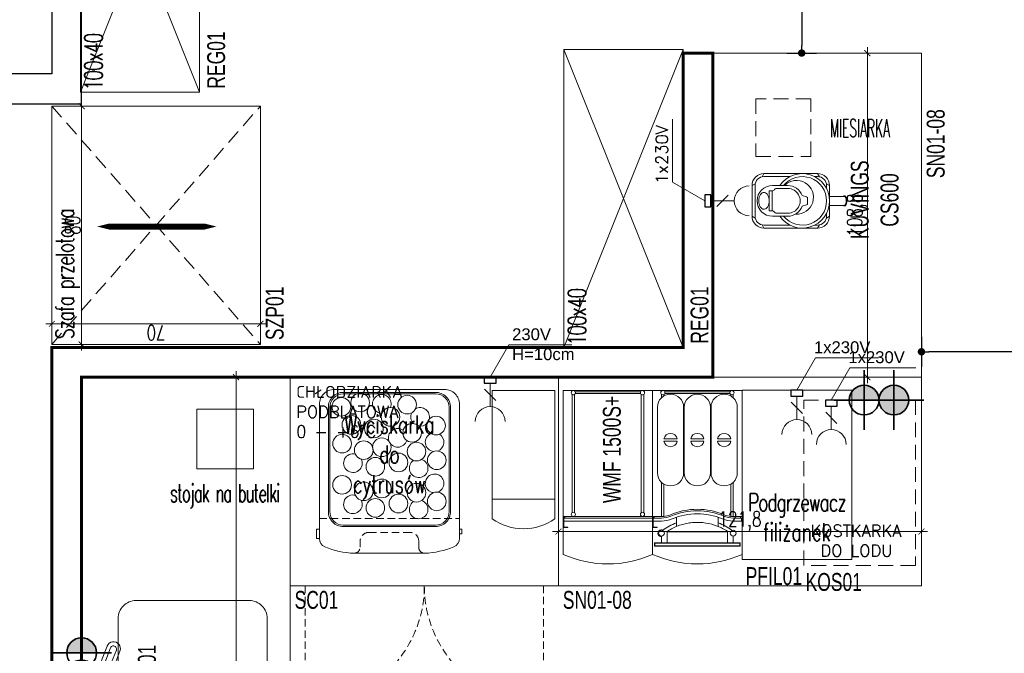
# Model space of a CAD drawing. Header units: millimetres. Extents: x 6161 to 8965, y -9035 to -5431.
# Tile 76 of 256: x 6767 to 7097, y -7390 to -7177. Entities that reach past the tile are written whole.
import ezdxf

# ---------------------------------------------------------------- set-up
doc = ezdxf.new("R2010")
doc.units = ezdxf.units.MM
for name, pattern in [('DASH', [0.75, 0.5, -0.25]), ('DASHED', [19.05, 12.7, -6.35]), ('DASHED2', [0.375, 0.25, -0.125]), ('HIDDEN', [0.375, 0.25, -0.125])]:
    doc.linetypes.add(name, pattern=pattern)
for name, color, linetype in [('02-elementy wyposazenia', 7, 'Continuous'), ('Indeksy_urządzeń_gastronomicznych', 242, 'Continuous'), ('Urządzenia', 100, 'Continuous'), ('Ściany', 7, 'Continuous')]:
    doc.layers.add(name, color=color, linetype=linetype)
for name, color, linetype, lineweight in [('CHLODNICTWO', 94, 'Continuous', 20), ('Instalacje elektryczne', 1, 'Continuous', 20), ('Instalacje Wod-Kan', 92, 'Continuous', 35), ('URZADZENIA GASTRO', 242, 'Continuous', 20)]:
    doc.layers.add(name, color=color, linetype=linetype, lineweight=lineweight)
doc.styles.add('2', font='simplex.shx', dxfattribs={"width": 0.5})
doc.styles.add('Arch-Dim', font='romans.shx', dxfattribs={"width": 0.75})
doc.styles.add('JACEK_07', font='SIMPLEX.SHX', dxfattribs={"width": 0.7})
doc.styles.add('PL_D50', font='GOTHIC.TTF', dxfattribs={"height": 10})
doc.styles.get("Standard").update_dxf_attribs({"font": 'arial.ttf'})
doc.styles.add('text', font='romans.shx')
doc.dimstyles.new('PLANCO D50', dxfattribs={"dimscale": 0.5, "dimtxt": 10, "dimasz": 5, "dimexe": 10, "dimexo": 15, "dimgap": 5, "dimtad": 1, "dimdec": 0, "dimrnd": 0.5, "dimzin": 12, "dimtxsty": 'PL_D50', "dimblk": 'DOT', "dimcen": 1.25, "dimadec": 0, "dimazin": 0, "dimtfac": 1, "dimtdec": 0, "dimtmove": 1, "dimatfit": 3, "dimldrblk": 'DOT', "dimfxl": 0, "dimarcsym": 0})
doc.dimstyles.new('wymiary 10', dxfattribs={"dimscale": 2, "dimtxt": 2.5, "dimasz": 1, "dimexe": 1, "dimexo": 2.5, "dimgap": 0.25, "dimtad": 1, "dimdec": 1, "dimzin": 9, "dimtxsty": 'Arch-Dim', "dimblk": 'ARCHTICK', "dimcen": 1, "dimdle": 1, "dimclrd": 256, "dimclre": 256, "dimclrt": 256, "dimadec": 0, "dimazin": 0, "dimtfac": 1, "dimtdec": 1, "dimtofl": 0, "dimtmove": 1, "dimatfit": 3, "dimldrblk": 'NONE', "dimfxl": 0, "dimtolj": 1, "dimtzin": 0, "dimarcsym": 0})

# ---------------------------------------------------------------- blocks, each defined once
blk = doc.blocks.new('_ArchTick')
at = {"color": 0, "linetype": 'ByBlock', "const_width": 0.15}
blk.add_lwpolyline([(-0.5, -0.5), (0.5, 0.5)], dxfattribs=at)
blk = doc.blocks.new('*D287')
at = {"lineweight": -2, "transparency": 16777216}
for p, q in [((0, -5), (0, -11.99)), ((80, -5), (80, -11.99)), ((-2, -9.99), (82, -9.99))]:
    blk.add_line(p, q, dxfattribs=at)
at = {"layer": 'Defpoints', "color": 0, "transparency": 16777216}
for p in [(0, 0), (80, 0), (80, -9.99)]:
    blk.add_point(p, dxfattribs=at)
at = {"linetype": 'ByBlock', "lineweight": -2, "transparency": 16777216, "xscale": 2, "yscale": 2, "zscale": 2, "rotation": 180}
blk.add_blockref('_ArchTick', (0, -9.99), dxfattribs=at)
at = {"linetype": 'ByBlock', "lineweight": -2, "transparency": 16777216, "xscale": 2, "yscale": 2, "zscale": 2}
blk.add_blockref('_ArchTick', (80, -9.99), dxfattribs=at)
at = {"transparency": 16777216, "insert": (40, -6.99), "char_height": 5, "attachment_point": 5, "style": 'Arch-Dim'}
blk.add_mtext('\\A1;80', dxfattribs=at)
blk = doc.blocks.new('_None', base_point=(2.5, 0))
blk = doc.blocks.new('*D288')
at = {"lineweight": -2, "transparency": 16777216}
for p, q in [((5, 0), (8.91, 0)), ((6.91, 2), (6.91, -72)), ((5, -70), (8.91, -70))]:
    blk.add_line(p, q, dxfattribs=at)
at = {"layer": 'Defpoints', "color": 0, "transparency": 16777216}
for p in [(0, 0), (0, -70), (6.91, -70)]:
    blk.add_point(p, dxfattribs=at)
at = {"linetype": 'ByBlock', "lineweight": -2, "transparency": 16777216, "xscale": 2, "yscale": 2, "zscale": 2}
for p, rotation in [((6.91, 0), 90), ((6.91, -70), 270)]:
    blk.add_blockref('_ArchTick', p, dxfattribs=dict(at, rotation=rotation))
at = {"transparency": 16777216, "insert": (3.91, -35), "char_height": 5, "attachment_point": 5, "rotation": 90, "style": 'Arch-Dim'}
blk.add_mtext('\\A1;70', dxfattribs=at)
blk = doc.blocks.new('Regał kuchnia REG01')
blk.add_lwpolyline([(0, 0), (100, 0), (100, -40), (0, -40), (0, 0), (100, -40), (100, 0), (0, -40)])
at = {"layer": 'Indeksy_urządzeń_gastronomicznych', "color": 242, "insert": (1.22, -42.53, 0), "char_height": 6, "width": 20.4806, "attachment_point": 1, "style": 'JACEK_07'}
blk.add_mtext('{\\fArial|b0|i0|c238|p34;REG01}', dxfattribs=at)
at = {"layer": 'Urządzenia', "color": 242, "insert": (10.16, -4.39), "char_height": 6, "width": 20.3159, "attachment_point": 5, "style": 'JACEK_07'}
blk.add_mtext('{\\T0.9;100x40}', dxfattribs=at)
blk = doc.blocks.new('gn-230')
at = {"layer": 'Instalacje elektryczne'}
for p, q in [((-4, 0), (-19.8, 0)), ((-15.65, -3.75), (-8.15, 3.75))]:
    blk.add_line(p, q, dxfattribs=at)
at = {"layer": 'Instalacje elektryczne', "lineweight": 30}
blk.add_lwpolyline([(-4, -4), (0, -4), (0, 4), (-4, 4)], close=True, dxfattribs=at)
at = {"layer": 'Instalacje elektryczne'}
blk.add_arc((-29.8, 0), 10, 270, 90, dxfattribs=at)
blk = doc.blocks.new('*U285')
blk.add_lwpolyline([(0, 0), (0, -70), (90, -70), (90, 0), (0, 0)], close=True)
at = {"linetype": 'HIDDEN', "ltscale": 10}
for points in [[(5, -70), (5, -110, 0.414214), (45, -70)], [(85, -70), (85, -110, -0.414214), (45, -70)]]:
    blk.add_lwpolyline(points, format="xyb", dxfattribs=at)
at = {"layer": 'Instalacje elektryczne'}
blk.add_lwpolyline([(67.1, 0), (73.35, 10.83), (94.52, 10.83)], dxfattribs=at)
at = {"layer": 'Instalacje elektryczne', "xscale": 0.5, "yscale": 0.5, "zscale": 0.5, "rotation": 90}
blk.add_blockref('gn-230', (67.1, 0), dxfattribs=at)
at = {"color": 242, "insert": (2, -2.95), "char_height": 5, "width": 58.8906, "attachment_point": 1, "style": 'text'}
blk.add_mtext('{\\H0.8x;CHŁODZIARKA PODBLATOWA\\P0 - +6%%DC}', dxfattribs=at)
at = {"layer": 'Indeksy_urządzeń_gastronomicznych', "color": 242, "insert": (1.46, -71.77), "char_height": 6, "width": 20.4806, "attachment_point": 1, "style": 'JACEK_07'}
blk.add_mtext('{\\fArial|b0|i0|c238|p34;SC01}', dxfattribs=at)
at = {"layer": 'Instalacje elektryczne', "insert": (74.46, 16.39), "char_height": 4, "width": 32.4538, "attachment_point": 1}
blk.add_mtext('230V\\PH=10cm', dxfattribs=at)
blk = doc.blocks.new('dshsgh')
at = {"linetype": 'DASHED', "ltscale": 0.2}
blk.add_line((7608.41, 1392.77), (7655.41, 1392.77), dxfattribs=at)
for points in [[(7650.41, 1436.16), (7613.41, 1436.16, 0.414214), (7608.41, 1431.16), (7608.41, 1386.09, 0.301275), (7610.24, 1383.33, 0.091963), (7620.06, 1381.16), (7643.75, 1381.16, 0.090984), (7653.57, 1383.33, 0.301719), (7655.41, 1386.1), (7655.41, 1431.16, 0.414214), (7650.41, 1436.16)], [(7616.41, 1390.12), (7647.41, 1390.12, 0.414214), (7652.41, 1395.12), (7652.41, 1430.16, 0.414214), (7647.41, 1435.16), (7616.41, 1435.16, 0.414214), (7611.41, 1430.16), (7611.41, 1395.12, 0.414214)], [(7616.41, 1390.62), (7647.41, 1390.62, 0.414214), (7651.91, 1395.12), (7651.91, 1430.16, 0.414214), (7647.41, 1434.66), (7616.41, 1434.66, 0.414214), (7611.91, 1430.16), (7611.91, 1395.12, 0.414214)]]:
    blk.add_lwpolyline(points, format="xyb", close=True)
for points in [[(7608.41, 1386.09), (7607.45, 1386.09), (7607.45, 1389.2), (7608.41, 1389.2)], [(7655.41, 1387.72), (7656.15, 1387.72), (7656.15, 1389.2), (7655.41, 1389.2)]]:
    blk.add_lwpolyline(points, close=True)
blk.add_lwpolyline([(7620.06, 1381.16, 0.414214), (7622.06, 1383.16), (7622.06, 1385.16, -0.414214), (7625.06, 1388.16), (7638.75, 1388.16, -0.414214), (7641.75, 1385.16), (7641.75, 1383.16, 0.414214), (7643.75, 1381.16, 1)], format="xyb", dxfattribs=at)
for centre in [(7622.08, 1431.76), (7637.85, 1431.04), (7615.78, 1430.31), (7632.27, 1426.92), (7619.17, 1424.25), (7626.69, 1423.04), (7639.54, 1421.58), (7647.55, 1424.01), (7616.02, 1417.95), (7623.3, 1415.76), (7629.36, 1416.73), (7641, 1415.28), (7634.94, 1411.64), (7647.79, 1412.37), (7627.18, 1410.19), (7616.02, 1404.13), (7623.3, 1401.95), (7629.36, 1402.92), (7641, 1401.47), (7647.79, 1398.56), (7627.18, 1396.37), (7634.94, 1397.83)]:
    blk.add_circle(centre, 3.13)
for centre, start, end in [((7629.36, 1431.28), 336.6854, 270.72), ((7642.21, 1426.92), 152.884, 225.92), ((7642.21, 1426.92), 345.0113, 120.4163), ((7642.21, 1426.92), 260.9282, 317.7907), ((7634.69, 1419.89), 54.01, 344.553), ((7647.06, 1418.43), 111.5108, 264.3199), ((7647.06, 1418.43), 289.3722, 58.5451), ((7619.66, 1411.4), 74.8716, 25.4904), ((7641.73, 1409.7), 123.374, 71.4959), ((7647.06, 1404.62), 289.3722, 139.9544), ((7647.06, 1404.62), 139.9544, 264.3199), ((7619.66, 1397.59), 74.8716, 25.4904), ((7641.73, 1395.89), 123.374, 71.4959)]:
    blk.add_arc(centre, 3.13, start, end)
at = {"insert": (7631.91, 1413.35), "char_height": 6, "width": 47, "attachment_point": 5, "style": 'JACEK_07'}
blk.add_mtext('Wyciskarka\\Pdo\\Pcytrusów', dxfattribs=at)
blk = doc.blocks.new('FRANKE Spectra VETRO S V')
for p, q in [((0, 0), (30, 0)), ((0, -423), (0, 0)), ((30, -1.3), (30, 0)), ((30, 0), (38, 0)), ((38, 0), (262, 0)), ((38, 0), (38, -1.3)), ((262, -1.3), (262, 0)), ((262, 0), (270, 0)), ((270, 0), (300, 0)), ((270, 0), (270, -1.3)), ((300, 0), (300, -423)), ((30, -23.8), (30, -12.7)), ((38, -12.7), (38, -17.9)), ((259.5, -4.5), (40.5, -4.5)), ((40.5, -9.5), (259.5, -9.5)), ((262, -17.9), (262, -12.7)), ((270, -12.7), (270, -23.8)), ((16, -276), (16, -56)), ((104, -56), (104, -276)), ((106, -276), (106, -56)), ((194, -56), (194, -276)), ((196, -276), (196, -56)), ((284, -56), (284, -276)), ((82.2, -162.5), (37.8, -162.5)), ((172.2, -162.5), (127.8, -162.5)), ((262.2, -162.5), (217.8, -162.5)), ((37.8, -169.5), (82.2, -169.5)), ((127.8, -169.5), (172.2, -169.5)), ((217.8, -169.5), (262.2, -169.5)), ((30, -423), (30, -308.2)), ((38, -314.1), (38, -422.6)), ((262, -422.6), (262, -314.1)), ((270, -308.2), (270, -423)), ((30, -423), (0, -423)), ((0, -550), (0, -423)), ((0.1, -457), (0.1, -426)), ((1.6, -426), (1.6, -457)), ((2, -438), (2, -428)), ((2, -428), (30, -428)), ((5, -424.5), (3.1, -424.5)), ((5, -428), (5, -423)), ((80, -456.2), (80, -425.1)), ((220, -425.1), (220, -456.2)), ((300, -423), (270, -423)), ((270, -428), (298, -428)), ((295, -423), (295, -428)), ((298, -428), (298, -438)), ((300, -423), (300, -550)), ((30, -438), (2, -438)), ((3.1, -458.5), (8.7, -458.5)), ((8.7, -460), (3.1, -460)), ((8.7, -458.5), (10.6, -458.5)), ((8.7, -458.5), (8.7, -460)), ((10.6, -460), (8.7, -460)), ((15.1, -458.5), (10.6, -458.5)), ((10.6, -460), (10.6, -458.5)), ((10.6, -460), (15.1, -460)), ((15.1, -460), (15.1, -458.5)), ((298, -438), (270, -438)), ((30, -510.7), (30, -488.5)), ((48.5, -472.6), (48.5, -473.7)), ((48.5, -473.7), (251.4, -473.7)), ((48.5, -510.7), (48.5, -473.7)), ((251.4, -473.7), (251.4, -472.6)), ((251.4, -473.7), (251.4, -510.7)), ((270, -488.5), (270, -510.7)), ((6, -512.2), (7.5, -510.7)), ((7.5, -512.2), (6, -512.2)), ((6, -512.2), (6, -521.2)), ((6, -521.2), (7.5, -521.2)), ((7.5, -522.7), (6, -521.2)), ((7.5, -510.7), (7.5, -512.2)), ((292.5, -510.7), (7.5, -510.7)), ((7.5, -512.2), (292.5, -512.2)), ((7.5, -521.2), (7.5, -512.2)), ((7.5, -521.2), (7.5, -522.7)), ((292.5, -521.2), (7.5, -521.2)), ((7.5, -522.7), (292.5, -522.7)), ((292.5, -510.7), (294, -512.2)), ((292.5, -512.2), (292.5, -510.7)), ((294, -512.2), (292.5, -512.2)), ((292.5, -512.2), (292.5, -521.2)), ((294, -521.2), (292.5, -522.7)), ((292.5, -521.2), (294, -521.2)), ((292.5, -522.7), (292.5, -521.2)), ((294, -521.2), (294, -512.2))]:
    blk.add_line(p, q)
for centre in [(29.7, -478.7), (270.2, -478.7)]:
    blk.add_circle(centre, 9.8)
for centre, radius, start, end in [((60, -56), 44, 0, 180), ((34, -7), 7, 20.9248, 339.0752), ((34, -7), 7, 339.0752, 20.9248), ((150, -56), 44, 0, 180), ((240, -56), 44, 0, 180), ((266, -7), 7, 159.0752, 200.9248), ((266, -7), 7, 200.9248, 159.0752), ((60, -166), 22.5, 8.949, 171.051), ((150, -166), 22.5, 8.949, 171.051), ((240, -166), 22.5, 8.949, 171.051), ((60, -166), 22.5, 188.949, 351.051), ((150, -166), 22.5, 188.949, 351.051), ((240, -166), 22.5, 188.949, 351.051), ((60, -276), 44, 180, 0), ((150, -276), 44, 180, 0), ((240, -276), 44, 180, 0), ((3.1, -426), 3, 90, 180), ((3.1, -426), 1.5, 90, 180), ((30, -348), 80, 270, 293.1689), ((30, -348), 75, 270, 276.1232), ((30, -348), 75, 276.1232, 293.1689), ((150, -628.4), 230, 66.8311, 113.1689), ((150, -628.4), 225, 66.8311, 113.1689), ((150, -628.4), 215, 66.8311, 113.1689), ((270, -348), 80, 246.8311, 270), ((270, -348), 75, 246.8311, 263.8768), ((270, -348), 75, 263.8768, 270), ((3.1, -457), 3, 180, 270), ((3.1, -457), 1.5, 180, 270), ((30, -348), 90, 270, 293.1689), ((150, -628.4), 197.4, 110.7717, 126.36), ((150, -628.4), 197.4, 53.64, 69.2283), ((270, -348), 90, 246.8311, 270), ((29.7, -478.7), 11.8, 64.3869, 271.2192), ((29.7, -478.7), 10.9, 66.7028, 271.3087), ((150, -214.4), 367.6, 245.9148, 294.0852)]:
    blk.add_arc(centre, radius, start, end)
blk.add_open_spline([(48.5, -472.6), (53.3, -469.5), (58.3, -466.6), (69.2, -460.8), (75.3, -458.1), (87.5, -453.2), (93.7, -451.1), (106.1, -447.7), (112.4, -446.2), (125.2, -444), (131.8, -443.3), (151.7, -442), (165.2, -442.6), (191.7, -446.7), (204.7, -450.2), (223.1, -457.4), (229.1, -460.1), (240.6, -466), (246.2, -469.2), (251.4, -472.6)], degree=3, knots=[41.807527, 41.807527, 41.807527, 41.807527, 43.46432, 43.46432, 45.408669, 45.408669, 47.353018, 47.353018, 49.266227, 49.266227, 51.179436, 51.179436, 55.005855, 55.005855, 58.832274, 58.832274, 60.745484, 60.745484, 62.658693, 62.658693, 62.658693, 62.658693])
blk = doc.blocks.new('stojak na butelki rzut')
blk.add_lwpolyline([(24678.79, 16963.11), (24697.79, 16963.11), (24697.79, 16983.11), (24678.79, 16983.11)], close=True)
at = {"insert": (24688.22, 16953.94, 0), "char_height": 6, "width": 36.8, "attachment_point": 5, "style": 'JACEK_07'}
blk.add_mtext('{\\W0.6;\\T0.9;stojak na butelki }', dxfattribs=at)
blk = doc.blocks.new('*D633')
at = {"lineweight": -2, "transparency": 16777216}
for p, q in [((-55, -51.84), (132, -51.84)), ((-53, -65), (-53, -49.84)), ((130, -65), (130, -49.84))]:
    blk.add_line(p, q, dxfattribs=at)
at = {"layer": 'Defpoints', "color": 0, "transparency": 16777216}
for p in [(130, -51.84), (-53, -70), (130, -70)]:
    blk.add_point(p, dxfattribs=at)
at = {"lineweight": -2, "transparency": 16777216, "xscale": 2, "yscale": 2, "zscale": 2, "rotation": 180}
blk.add_blockref('_ArchTick', (-53, -51.84), dxfattribs=at)
at = {"lineweight": -2, "transparency": 16777216, "xscale": 2, "yscale": 2, "zscale": 2}
blk.add_blockref('_ArchTick', (130, -51.84), dxfattribs=at)
at = {"transparency": 16777216, "insert": (30, -47.94), "char_height": 5, "attachment_point": 5, "style": 'Arch-Dim'}
blk.add_mtext('\\A1;183', dxfattribs=at)
blk = doc.blocks.new('Woda_ciepla')
for p, q in [((0, -10), (0, 10)), ((0, 0), (0, 10)), ((10, 0), (-10, 0))]:
    blk.add_line(p, q)
blk.add_circle((0, 0), 5)
blk = doc.blocks.new('Odplyw_wody')
blk.add_hatch(color=256).paths.add_polyline_path([(0, 5, -1), (0, -5, -1)])
for p, q in [((0, -10), (0, 10)), ((10, 0), (-10, 0))]:
    blk.add_line(p, q)
blk.add_circle((0, 0), 5)
blk = doc.blocks.new('Woda_zimna')
blk.add_hatch(color=256).paths.add_polyline_path([(0, 5, -0.414214), (5, 0), (-5, 0, -0.414214)])
for p, q in [((0, -10), (0, 10)), ((10, 0), (-10, 0))]:
    blk.add_line(p, q)
blk.add_circle((0, 0), 5)
blk = doc.blocks.new('warnik ecoboiler PB5')
blk.add_lwpolyline([(-36.4, 0), (-43, 0, 0.323583), (-43, -21), (-36.4, -21)], format="xyb")
blk.add_lwpolyline([(-42.4, 0), (0, 0), (0, -21), (-42.4, -21)])
blk.add_lwpolyline([(-36.4, 0), (0, 0), (0, -21), (-36.4, -21)], close=True)
blk = doc.blocks.new('Podgrzewacz do filiżanek PFIL01')
blk.add_lwpolyline([(36.8, -56.9), (0, -56.9), (0, 0), (36.8, 0)], close=True)
at = {"layer": 'Instalacje elektryczne'}
blk.add_lwpolyline([(18.4, 0), (24.65, 10.83), (45.82, 10.83)], dxfattribs=at)
at = {"layer": 'Instalacje elektryczne', "xscale": 0.5, "yscale": 0.5, "zscale": 0.5, "rotation": 90}
blk.add_blockref('gn-230', (18.4, 0), dxfattribs=at)
at = {"layer": 'Indeksy_urządzeń_gastronomicznych', "color": 242, "insert": (1.22, -59.43, 0), "char_height": 6, "width": 20.4806, "attachment_point": 1, "style": 'JACEK_07'}
blk.add_mtext('{\\fArial|b0|i0|c238|p34;PFIL01}', dxfattribs=at)
at = {"layer": 'Instalacje elektryczne', "insert": (24.13, 16.39), "char_height": 4, "width": 32.4538, "attachment_point": 1}
blk.add_mtext('1x230V', dxfattribs=at)
at = {"layer": 'Urządzenia', "color": 242, "insert": (18.4, -42.67, 0), "char_height": 6, "width": 36.8, "attachment_point": 5, "style": 'JACEK_07'}
blk.add_mtext('{\\T0.9;Podgrzewacz} filiżanek', dxfattribs=at)
blk = doc.blocks.new('*D637')
at = {"lineweight": -2, "transparency": 16777216}
for p, q in [((-2, -51.84), (123.82, -51.84)), ((0, -65), (0, -49.84)), ((121.82, -65), (121.82, -49.84))]:
    blk.add_line(p, q, dxfattribs=at)
at = {"layer": 'Defpoints', "color": 0, "transparency": 16777216}
for p in [(121.82, -51.84), (0, -70), (121.82, -70)]:
    blk.add_point(p, dxfattribs=at)
at = {"lineweight": -2, "transparency": 16777216, "xscale": 2, "yscale": 2, "zscale": 2, "rotation": 180}
blk.add_blockref('_ArchTick', (0, -51.84), dxfattribs=at)
at = {"lineweight": -2, "transparency": 16777216, "xscale": 2, "yscale": 2, "zscale": 2}
blk.add_blockref('_ArchTick', (121.82, -51.84), dxfattribs=at)
at = {"transparency": 16777216, "insert": (60.91, -48.36), "char_height": 5, "attachment_point": 5, "style": 'Arch-Dim'}
blk.add_mtext('\\A1;121,8', dxfattribs=at)
blk = doc.blocks.new('Kostkarka do lodu KOS01')
at = {"linetype": 'DASH', "ltscale": 10}
blk.add_lwpolyline([(0, -1.5), (37.5, -1.5), (37.5, -57), (0, -57), (0, -1.5)], dxfattribs=at)
at = {"layer": 'Instalacje elektryczne'}
blk.add_lwpolyline([(9.25, -1.5), (15.5, 9.33), (37.67, 9.33)], dxfattribs=at)
at = {"layer": 'Instalacje elektryczne', "xscale": 0.5, "yscale": 0.5, "zscale": 0.5, "rotation": 90}
blk.add_blockref('gn-230', (9.25, -1.5), dxfattribs=at)
at = {"layer": 'Instalacje Wod-Kan'}
for name, p in [('Woda_zimna', (20.25, -1.5)), ('Odplyw_wody', (30.25, -1.5))]:
    blk.add_blockref(name, p, dxfattribs=at)
at = {"color": 242, "insert": (0, -43.4), "char_height": 5, "width": 37.5, "attachment_point": 1, "style": 'text'}
blk.add_mtext('\\pi2.27381;{\\H0.8x;KOSTKARKA \\P\\pi5.60714;DO LODU}', dxfattribs=at)
at = {"layer": 'Indeksy_urządzeń_gastronomicznych', "color": 242, "insert": (0.62, -59.56), "char_height": 6, "width": 20.4806, "attachment_point": 1, "style": 'JACEK_07'}
blk.add_mtext('{\\fArial|b0|i0|c238|p34;KOS01}', dxfattribs=at)
at = {"layer": 'Instalacje elektryczne', "insert": (14.98, 14.89), "char_height": 4, "width": 33.4538, "attachment_point": 1}
blk.add_mtext('1x230V', dxfattribs=at)
blk = doc.blocks.new('*D641')
at = {"lineweight": -2, "transparency": 16777216}
for p, q in [((-67.33, -51.84), (45.47, -51.84)), ((-65.33, -65), (-65.33, -49.84)), ((43.47, -65), (43.47, -49.84))]:
    blk.add_line(p, q, dxfattribs=at)
at = {"layer": 'Defpoints', "color": 0, "transparency": 16777216}
for p in [(43.47, -51.84), (-65.33, -70), (43.47, -70)]:
    blk.add_point(p, dxfattribs=at)
at = {"lineweight": -2, "transparency": 16777216, "xscale": 2, "yscale": 2, "zscale": 2, "rotation": 180}
blk.add_blockref('_ArchTick', (-65.33, -51.84), dxfattribs=at)
at = {"lineweight": -2, "transparency": 16777216, "xscale": 2, "yscale": 2, "zscale": 2}
blk.add_blockref('_ArchTick', (43.47, -51.84), dxfattribs=at)
at = {"transparency": 16777216, "insert": (-10.93, -48.36), "char_height": 5, "attachment_point": 5, "style": 'Arch-Dim'}
blk.add_mtext('\\A1;108,8', dxfattribs=at)
blk = doc.blocks.new('Wyciskarka_KUVINGS_CS600Chef')
for p, q in [((-5.15, -15.86), (-5.76, -16.92)), ((5.15, -15.86), (5.76, -16.92)), ((-9.15, -19.86), (-8.09, -19.25)), ((9.15, -19.86), (8.09, -19.25)), ((-4.15, -27.86), (-4.15, -23.84)), ((4.15, -23.84), (4.15, -27.86)), ((-9.15, -37.86), (-8.09, -38.48)), ((9.15, -37.86), (8.09, -38.48)), ((-5.15, -41.86), (-5.76, -40.8)), ((5.15, -41.86), (5.76, -40.8))]:
    blk.add_line(p, q)
for points in [[(5.15, -41.86), (-5.15, -41.86, -0.414214), (-9.15, -37.86), (-9.15, -19.86, -0.414214), (-5.15, -15.86), (5.15, -15.86, -0.414214), (9.15, -19.86), (9.15, -37.86, -0.414214)], [(-5.15, -22.71), (-5.15, -27.86, 0.314414), (-1.78, -32.69), (-1.35, -34.15, 0.333724), (-0.87, -34.51), (0.87, -34.51, 0.333724), (1.35, -34.15), (1.78, -32.69, 0.314414), (5.15, -27.86), (5.15, -22.71, 1), (-5.15, -22.71)]]:
    blk.add_lwpolyline(points, format="xyb", close=True)
for points in [[(-8.15, -28.55), (-8.15, -19.86, -0.414214), (-5.15, -16.86), (5.15, -16.86, -0.414214), (8.15, -19.86), (8.15, -28.55)], [(-4.16, -40.86), (-5.15, -40.86, -0.414214), (-8.15, -37.86), (-8.15, -36.87)], [(8.15, -36.87), (8.15, -37.86, -0.414214), (5.15, -40.86), (4.16, -40.86)]]:
    blk.add_lwpolyline(points, format="xyb")
blk.add_lwpolyline([(3.32, -22.62), (-3.33, -22.62), (-3.33, -21.62), (3.32, -21.62)], close=True)
blk.add_lwpolyline([(-1.5, -46.86), (-1.5, -41.86), (1.5, -41.86), (1.5, -46.86)])
for centre, radius, start, end in [((-4.15, -22.62), 0.825, 292.1702, 0), ((4.15, -22.62), 0.825, 180, 247.8298), ((0, -32.71), 9.15, 124.2525, 55.7475), ((0, -32.71), 8.15, 129.1906, 50.8094), ((-3.65, -23.84), 0.5, 112.1702, 180), ((3.65, -23.84), 0.5, 0, 67.8298), ((1.19, -30.82), 5.65, 176.2195, 45.4543), ((0, -27.86), 4.15, 180, 0)]:
    blk.add_arc(centre, radius, start, end)
blk.add_ellipse((0, -46.86), major_axis=(1.5, 0), ratio=0.384743, start_param=3.141593, end_param=6.283185)
for points, knots in [([(2.82, -19.87), (2.82, -19.67), (2.77, -19.48), (2.54, -19.08), (2.35, -18.89), (1.86, -18.54), (1.55, -18.39), (0.87, -18.19), (0.49, -18.13), (-0.27, -18.11), (-0.66, -18.15), (-1.37, -18.32), (-1.69, -18.46), (-2.23, -18.78), (-2.44, -18.97), (-2.72, -19.37), (-2.8, -19.56), (-2.84, -19.95), (-2.81, -20.15), (-2.62, -20.54), (-2.46, -20.74), (-2.02, -21.1), (-1.73, -21.26), (-1.07, -21.5), (-0.7, -21.58), (0.06, -21.63), (0.45, -21.61), (1.18, -21.47), (1.52, -21.35), (2.09, -21.05), (2.33, -20.87), (2.66, -20.48), (2.76, -20.28), (2.82, -20.01), (2.82, -19.94), (2.82, -19.87)], [0, 0, 0, 0, 0.383676, 0.383676, 0.767351, 0.767351, 1.151027, 1.151027, 1.534703, 1.534703, 1.918378, 1.918378, 2.302054, 2.302054, 2.68573, 2.68573, 3.069405, 3.069405, 3.453081, 3.453081, 3.836757, 3.836757, 4.220432, 4.220432, 4.604108, 4.604108, 4.987784, 4.987784, 5.371459, 5.371459, 5.755135, 5.755135, 6.138811, 6.138811, 6.283185, 6.283185, 6.283185, 6.283185]), ([(-1.5, -46.47), (-1.54, -46.51), (-1.58, -46.55), (-1.66, -46.67), (-1.7, -46.76), (-1.7, -46.93), (-1.68, -47.02), (-1.59, -47.17), (-1.53, -47.23), (-1.39, -47.34), (-1.31, -47.38), (-0.99, -47.52), (-0.69, -47.59), (-0.06, -47.65), (0.28, -47.64), (0.81, -47.56), (1.02, -47.51), (1.36, -47.36), (1.51, -47.27), (1.66, -47.06), (1.7, -46.96), (1.7, -46.86), (1.7, -46.78), (1.67, -46.7), (1.6, -46.57), (1.55, -46.52), (1.5, -46.47)], [2.721, 2.721, 2.721, 2.721, 2.885591, 2.885591, 3.127562, 3.127562, 3.369534, 3.369534, 3.611505, 3.611505, 3.853477, 3.853477, 4.470626, 4.470626, 5.087774, 5.087774, 5.547146, 5.547146, 6.006519, 6.006519, 6.283185, 6.283185, 6.283185, 6.50915, 6.50915, 6.703437, 6.703437, 6.703437, 6.703437])]:
    blk.add_open_spline(points, degree=3, knots=knots)
at = {"layer": 'Instalacje elektryczne'}
blk.add_lwpolyline([(0, 0), (6.25, 10.83), (27.42, 10.83)], dxfattribs=at)
at = {"layer": 'Instalacje elektryczne', "xscale": 0.5, "yscale": 0.5, "zscale": 0.5, "rotation": 90}
blk.add_blockref('gn-230', (0, 0), dxfattribs=at)
at = {"layer": 'Indeksy_urządzeń_gastronomicznych', "color": 242, "insert": (-9.15, -48.99), "char_height": 6, "width": 18.3, "attachment_point": 1, "style": 'JACEK_07'}
blk.add_mtext('\\pi-3.68636;{\\fArial|b0|i0|c238|p34;KUVINGS\\P\\pi0.46637;CS600}', dxfattribs=at)
at = {"layer": 'Instalacje elektryczne', "insert": (5.73, 16.39), "char_height": 4, "width": 32.4538, "attachment_point": 1, "style": 'JACEK_07'}
blk.add_mtext('{\\W1;1x230V}', dxfattribs=at)
blk = doc.blocks.new('lodówka na mleko franke')
for p, q in [((0, 0), (3, 0)), ((0, -42.3), (0, 0)), ((3, -0.13), (3, 0)), ((3, 0), (3.8, 0)), ((3.8, 0), (26.2, 0)), ((3.8, 0), (3.8, -0.13)), ((26.2, -0.13), (26.2, 0)), ((26.2, 0), (27, 0)), ((27, 0), (30, 0)), ((27, 0), (27, -0.13)), ((30, 0), (30, -42.3)), ((3, -40.98), (3, -1.27)), ((3.8, -1.27), (3.8, -40.98)), ((25.95, -0.45), (4.05, -0.45)), ((4.05, -0.95), (25.95, -0.95)), ((26.2, -40.98), (26.2, -1.27)), ((27, -1.27), (27, -40.98)), ((30.01, -42.3), (0, -42.3)), ((0, -55), (0, -42.3)), ((0.01, -45.7), (0.01, -42.6)), ((0.16, -42.6), (0.16, -45.7)), ((0.2, -43.8), (0.2, -42.8)), ((0.5, -42.45), (0.31, -42.45)), ((0.5, -42.8), (0.5, -42.3)), ((30, -42.3), (30, -55)), ((0.31, -45.85), (0.87, -45.85)), ((0.87, -46), (0.31, -46)), ((0.87, -45.85), (1.06, -45.85)), ((0.87, -45.85), (0.87, -46)), ((1.06, -46), (0.87, -46)), ((1.51, -45.85), (1.06, -45.85)), ((1.06, -46), (1.06, -45.85)), ((1.06, -46), (1.51, -46)), ((1.51, -46), (1.51, -45.85))]:
    blk.add_line(p, q)
for points in [[(30.2, -42.8), (0, -42.8)], [(30.2, -43.8), (0, -43.8)]]:
    blk.add_lwpolyline(points)
for centre in [(3.4, -41.55), (26.6, -41.55)]:
    blk.add_circle(centre, 0.7)
for centre, radius, start, end in [((3.4, -0.7), 0.7, 20.9248, 339.0752), ((3.4, -0.7), 0.7, 339.0752, 20.9248), ((26.6, -0.7), 0.7, 159.0752, 200.9248), ((26.6, -0.7), 0.7, 200.9248, 159.0752), ((0.31, -42.6), 0.3, 90, 180), ((0.31, -42.6), 0.15, 90, 180), ((0.31, -45.7), 0.3, 180, 270), ((0.31, -45.7), 0.15, 180, 270), ((15, -21.44), 36.76, 245.9148, 294.0852)]:
    blk.add_arc(centre, radius, start, end)
blk = doc.blocks.new('_Dot')
at = {"color": 0, "linetype": 'ByBlock', "lineweight": -2}
blk.add_line((-0.5, 0), (-1, 0), dxfattribs=at)
at = {"color": 0, "linetype": 'ByBlock', "const_width": 0.5}
blk.add_lwpolyline([(-0.25, 0, 1), (0.25, 0, 1)], format="xyb", close=True, dxfattribs=at)
blk = doc.blocks.new('*D629')
at = {"color": 0, "lineweight": -2, "transparency": 16777216}
for p, q in [((7069.68, -7283.6), (7069.68, -7293.6)), ((7169.68, -7283.6), (7169.68, -7293.6)), ((7167.18, -7288.6), (7072.18, -7288.6))]:
    blk.add_line(p, q, dxfattribs=at)
at = {"layer": 'Defpoints', "color": 0, "transparency": 16777216}
for p in [(7069.68, -7215.34), (7169.68, -7215.34), (7069.68, -7288.6)]:
    blk.add_point(p, dxfattribs=at)
at = {"color": 0, "lineweight": -2, "transparency": 16777216, "xscale": 2.5, "yscale": 2.5, "zscale": 2.5, "rotation": 180}
blk.add_blockref('_Dot', (7069.68, -7288.6), dxfattribs=at)
at = {"color": 0, "lineweight": -2, "transparency": 16777216, "xscale": 2.5, "yscale": 2.5, "zscale": 2.5}
blk.add_blockref('_Dot', (7169.68, -7288.6), dxfattribs=at)
at = {"color": 0, "transparency": 16777216, "insert": (7119.68, -7280.85), "char_height": 10, "attachment_point": 5, "style": 'PL_D50'}
blk.add_mtext('100', dxfattribs=at)
blk = doc.blocks.new('*D639')
at = {"color": 0, "lineweight": -2, "transparency": 16777216}
for p, q in [((7024.48, -7088.32), (7034.48, -7088.32)), ((7029.48, -7090.82), (7029.48, -7185.83)), ((7024.48, -7188.33), (7034.48, -7188.33))]:
    blk.add_line(p, q, dxfattribs=at)
at = {"layer": 'Defpoints', "color": 0, "transparency": 16777216}
for p in [(6999.68, -7088.32), (6999.68, -7188.33), (7029.48, -7188.33)]:
    blk.add_point(p, dxfattribs=at)
at = {"color": 0, "lineweight": -2, "transparency": 16777216, "xscale": 2.5, "yscale": 2.5, "zscale": 2.5}
for p, rotation in [((7029.48, -7088.32), 90), ((7029.48, -7188.33), 270)]:
    blk.add_blockref('_Dot', p, dxfattribs=dict(at, rotation=rotation))
at = {"color": 0, "transparency": 16777216, "insert": (7021.73, -7138.32), "char_height": 10, "attachment_point": 5, "rotation": 90, "style": 'PL_D50'}
blk.add_mtext('100', dxfattribs=at)
blk = doc.blocks.new('Szafa przelotowa 80 SZP01')
at = {"linetype": 'Continuous', "lineweight": 13}
blk.add_lwpolyline([(80, 0), (80, -70), (0, -70), (0, 0), (80, 0)], dxfattribs=at)
at = {"linetype": 'DASHED2', "ltscale": 20}
blk.add_lwpolyline([(80, 0), (0, -70), (0, 0), (80, -70)], dxfattribs=at)
blk.add_lwpolyline([(39.57, -15.25, 0, 5, 0), (39.57, -25.25, 2, 2, 0), (39.57, -45.25, 5, 0, 0), (39.57, -55.25, 0, 0, 0)], format="xyseb")
at = {"layer": 'Indeksy_urządzeń_gastronomicznych', "color": 242, "insert": (1.46, -71.77), "char_height": 6, "width": 20.4806, "attachment_point": 1, "style": 'JACEK_07'}
blk.add_mtext('{\\fArial|b0|i0|c238|p34;SZP01}', dxfattribs=at)
at = {"layer": 'Urządzenia', "color": 242, "insert": (1.81, -1.36, 0), "char_height": 6, "width": 55.9075, "attachment_point": 1, "style": 'JACEK_07'}
blk.add_mtext('{\\T0.9;Szafa przelotowa}', dxfattribs=at)
dim = blk.add_linear_dim(base=(80, -9.99), p1=(0, 0), p2=(80, 0), dimstyle='wymiary 10')
dim.commit()
dim.dimension.update_dxf_attribs({"geometry": '*D287', "text_midpoint": (40, -6.99)})
dim = blk.add_linear_dim(base=(6.91, -70), p1=(0, 0), p2=(0, -70), angle=90, dimstyle='wymiary 10')
dim.commit()
dim.dimension.update_dxf_attribs({"geometry": '*D288', "text_midpoint": (3.91, -35)})
blk = doc.blocks.new('*U631')
for p, q in [((39.71, -8.59), (30.82, -5.15)), ((29.29, -6.61), (18.33, -18.15)), ((30.71, -7.97), (19.76, -19.51)), ((38.06, -12.86), (29.29, -9.47)), ((39.13, -9.69), (35.04, -8.11)), ((38.37, -11.65), (34.28, -10.07))]:
    blk.add_line(p, q)
blk.add_lwpolyline([(-53, 0), (130, 0), (130, -70), (-53, -70)], close=True)
blk.add_lwpolyline([(11, -12.26), (49, -12.26, -0.414214), (55, -18.26), (55, -56.26, -0.414214), (49, -62.26), (11, -62.26, -0.414214), (5, -56.26), (5, -18.26, -0.414214)], format="xyb", close=True)
blk.add_circle((30, -16.04), 1.69)
for centre, radius, start, end in [((30, -7.29), 2.29, 251.9178, 201.0494), ((30, -7.29), 1.62, 263.7549, 189.2123), ((30, -7.29), 0.983, 316.4836, 136.4836), ((34.66, -9.09), 1.05, 68.8835, 248.8835), ((38.89, -10.72), 2.29, 248.8831, 68.8835), ((38.75, -10.67), 1.05, 248.8831, 68.8835), ((19.04, -18.83), 0.983, 136.4836, 316.4836)]:
    blk.add_arc(centre, radius, start, end)
at = {"layer": 'Instalacje Wod-Kan', "rotation": 270}
for name, p in [('Woda_ciepla', (22.5, 0)), ('Odplyw_wody', (30, 0)), ('Woda_zimna', (37.5, 0))]:
    blk.add_blockref(name, p, dxfattribs=at)
at = {"color": 242, "insert": (-51.72, -2), "char_height": 5, "width": 58.8906, "attachment_point": 1, "style": 'text'}
blk.add_mtext('{\\H0.8x;ELEMENT NA WYMIAR}', dxfattribs=at)
at = {"layer": 'Indeksy_urządzeń_gastronomicznych', "color": 242, "char_height": 6, "attachment_point": 5, "style": 'JACEK_07'}
for s, insert, width in [('{\\fArial|b0|i0|c238|p34;BTZ01}', (31.36, -21.94), 20.4806), ('{\\fArial|b0|i0|c238|p34;BSN01}', (-15.26, -74.81), 67.4806)]:
    blk.add_mtext(s, dxfattribs=dict(at, insert=insert, width=width))
dim = blk.add_linear_dim(base=(130, -51.84), p1=(-53, -70), p2=(130, -70), dimstyle='wymiary 10')
dim.commit()
dim.dimension.update_dxf_attribs({"geometry": '*D633', "text_midpoint": (30, -50.94), "dimtype": 160})
blk = doc.blocks.new('*U636')
blk.add_lwpolyline([(0, 0), (121.82, 0), (121.82, -70), (0, -70)], close=True)
at = {"layer": 'Indeksy_urządzeń_gastronomicznych', "color": 242, "insert": (1.46, -71.77), "char_height": 6, "width": 20.4806, "attachment_point": 1, "style": 'JACEK_07'}
blk.add_mtext('{\\fArial|b0|i0|c238|p34;SN01-08}', dxfattribs=at)
dim = blk.add_linear_dim(base=(121.82, -51.84), p1=(0, -70), p2=(121.82, -70), dimstyle='wymiary 10')
dim.commit()
dim.dimension.update_dxf_attribs({"geometry": '*D637', "text_midpoint": (60.91, -48.36)})
blk = doc.blocks.new('*U640')
blk.add_lwpolyline([(-65.33, 0), (43.47, 0), (43.47, -70), (-65.33, -70)], close=True)
at = {"layer": 'Indeksy_urządzeń_gastronomicznych', "color": 242, "insert": (1.46, -71.77), "char_height": 6, "width": 20.4806, "attachment_point": 1, "style": 'JACEK_07'}
blk.add_mtext('{\\fArial|b0|i0|c238|p34;SN01-08}', dxfattribs=at)
dim = blk.add_linear_dim(base=(43.47, -51.84), p1=(-65.33, -70), p2=(43.47, -70), dimstyle='wymiary 10')
dim.commit()
dim.dimension.update_dxf_attribs({"geometry": '*D641', "text_midpoint": (-10.93, -48.36)})

msp = doc.modelspace()

# ---------------------------------------------------------------- linework, layer by layer
at = {"color": 1, "linetype": 'DASH', "lineweight": 5, "ltscale": 10}
msp.add_lwpolyline([(7032.52, -7203.73), (7014.15, -7203.73), (7014.15, -7223.04), (7032.52, -7223.04)], close=True, dxfattribs=at)
at = {"layer": 'Ściany'}
for points in [[(6588.83, -7205.32), (6787.85, -7205.32), (6787.85, -7018.32), (7799.67, -7018.32), (7799.67, -7368.32), (7809.68, -7368.32), (7809.67, -6975.74), (8273.24, -6975.74)], [(6518.83, -7018.32), (6777.85, -7018.32), (6777.85, -7195.32), (6518.83, -7195.32)]]:
    msp.add_lwpolyline(points, dxfattribs=at)
at = {"layer": 'Ściany', "const_width": 1}
msp.add_lwpolyline([(6989.68, -7188.33), (6999.68, -7188.33), (6999.68, -7297.12), (6787.85, -7297.12), (6787.85, -7798.12), (6869.85, -7798.12), (6869.85, -7808.12), (6787.85, -7808.12), (6787.85, -7834.31), (6777.85, -7834.31), (6777.85, -7808.12), (6752.84, -7808.12), (6752.84, -7798.12), (6777.85, -7798.12), (6777.85, -7287.12), (6989.68, -7287.12)], close=True, dxfattribs=at)

# ---------------------------------------------------------------- block references
at = {"layer": 'CHLODNICTWO'}
for name, p, rotation in [('Regał kuchnia REG01', (6787.45, -7201.5), 90), ('*U640', (6999.68, -7231.79), 90), ('Regał kuchnia REG01', (6949.68, -7287.12), 90), ('Szafa przelotowa 80 SZP01', (6777.85, -7286.13), 90), ('*U631', (6787.85, -7427.12), 89.99999999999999)]:
    msp.add_blockref(name, p, dxfattribs=dict(at, rotation=rotation))
for name, p in [('*U285', (6857.85, -7297.12)), ('Kostkarka do lodu KOS01', (7030.17, -7303.31)), ('*U636', (6947.85, -7297.12))]:
    msp.add_blockref(name, p, dxfattribs=at)
at = {"layer": 'URZADZENIA GASTRO', "rotation": 89.99999999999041}
msp.add_blockref('Wyciskarka_KUVINGS_CS600Chef', (6996.97, -7237.94), dxfattribs=at)
at = {"layer": 'URZADZENIA GASTRO'}
for name, p in [('Podgrzewacz do filiżanek PFIL01', (7009.47, -7301.47)), ('dshsgh', (-740.77, -8737.39)), ('lodówka na mleko franke', (6949.47, -7301.63)), ('stojak na butelki rzut', (-17852.3, -24291.03))]:
    msp.add_blockref(name, p, dxfattribs=at)
at = {"layer": 'URZADZENIA GASTRO', "extrusion": (0, 0, -1), "xscale": -1, "zscale": -1, "rotation": 270}
msp.add_blockref('warnik ecoboiler PB5', (-6925.63, -7301.63), dxfattribs=at)
at = {"layer": 'URZADZENIA GASTRO', "xscale": 0.1000000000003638, "yscale": 0.1000000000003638, "zscale": 0.1000000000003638}
msp.add_blockref('FRANKE Spectra VETRO S V', (6979.47, -7301.63), dxfattribs=at)

# ---------------------------------------------------------------- texts
at = {"color": 1, "lineweight": 5, "ltscale": 10, "insert": (7038.92, -7210.52), "char_height": 6, "attachment_point": 1, "style": '2'}
msp.add_mtext_dynamic_manual_height_columns('MIESIARKA', width=24.2416, gutter_width=50, heights=[0], dxfattribs=at)
at = {"layer": '02-elementy wyposazenia', "color": 242, "insert": (6965.82, -7321.4), "char_height": 6, "width": 38.3517, "attachment_point": 5, "rotation": 90, "style": 'JACEK_07'}
msp.add_mtext('{\\fArial|b0|i0|c238|p34;WMF 1500S+}', dxfattribs=at)

# ---------------------------------------------------------------- dimensions: what is measured, and where the dimension line sits
dim = msp.add_linear_dim(base=(7029.48, -7188.33), p1=(6999.68, -7088.32), p2=(6999.68, -7188.33), angle=90, dimstyle='PLANCO D50')
dim.commit()
dim.dimension.update_dxf_attribs({"geometry": '*D639', "text_midpoint": (7021.73, -7138.32)})
dim = msp.add_linear_dim(base=(7069.68, -7288.6), p1=(7169.68, -7215.34), p2=(7069.68, -7215.34), dimstyle='PLANCO D50')
dim.commit()
dim.dimension.update_dxf_attribs({"geometry": '*D629', "text_midpoint": (7119.68, -7280.85)})

doc.saveas('drawing.dxf')
